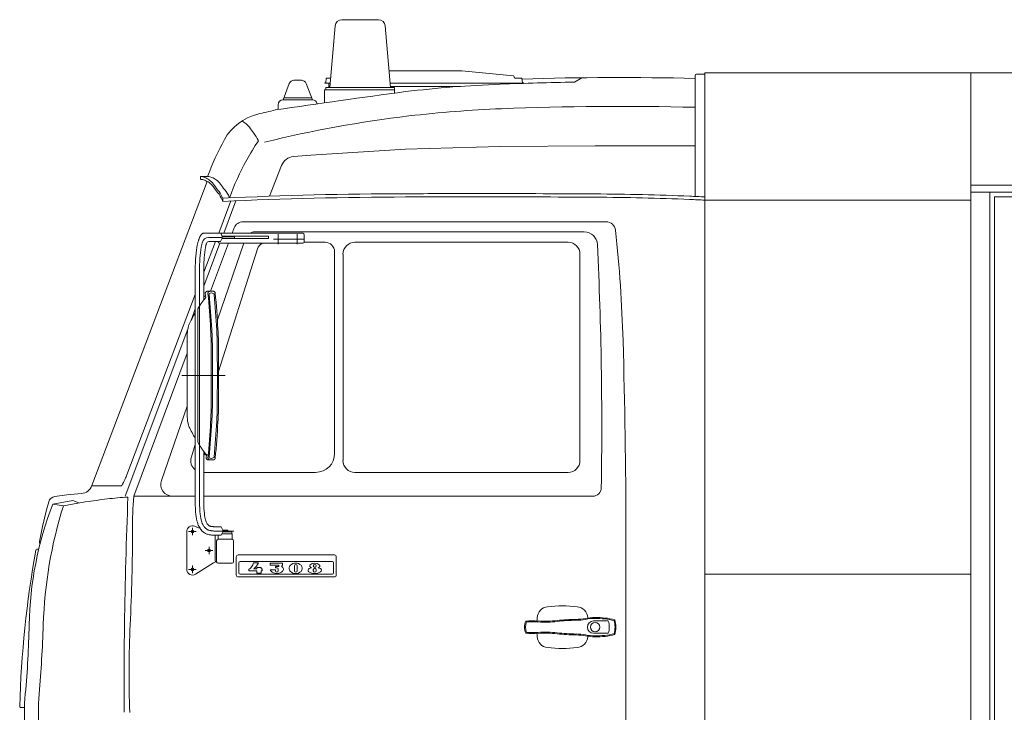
# Model space of a CAD drawing. Header units: metres. Extents: x -167 to 338, y -186 to 508.
# Tile 232 of 256: x 235.8 to 237.87, y -176.42 to -174.96. Entities that reach past the tile are written whole.
import ezdxf

# ---------------------------------------------------------------- set-up
doc = ezdxf.new("R2010")
doc.units = ezdxf.units.M
doc.header["$MEASUREMENT"] = 0

msp = doc.modelspace()

# ---------------------------------------------------------------- linework, layer by layer
at = {"color": 7, "linetype": 'Continuous', "lineweight": 13}
for p, q in [((236.4498, -175.1019), (236.461, -174.9719)), ((236.4752, -174.9589), (236.5137, -174.9589)), ((236.5523, -174.9589), (236.5137, -174.9589)), ((236.5777, -175.1019), (236.5665, -174.9719)), ((236.7285, -175.067), (236.5747, -175.067)), ((236.7285, -175.067), (236.8368, -175.0771)), ((236.8397, -175.082), (236.8368, -175.0771)), ((237.2198, -175.3327), (237.2198, -175.0765)), ((237.2228, -175.0735), (237.2396, -175.0735)), ((237.2406, -176.4691), (237.2406, -175.071)), ((237.6497, -175.071), (237.2406, -175.071)), ((237.6497, -175.071), (237.2406, -175.071)), ((237.2406, -175.0745), (237.2406, -175.3326)), ((238.9109, -175.071), (237.6497, -175.071)), ((237.8015, -175.071), (237.8015, -176.9584)), ((236.3512, -175.128), (236.3644, -175.0933)), ((236.3822, -175.0867), (236.3741, -175.0867)), ((236.3822, -175.0867), (236.3902, -175.0867)), ((236.4132, -175.128), (236.3999, -175.0933)), ((236.439, -175.092), (236.439, -175.0927)), ((236.439, -175.092), (236.4413, -175.092)), ((236.4506, -175.0927), (236.439, -175.0927)), ((236.4422, -175.082), (236.4413, -175.092)), ((236.4422, -175.082), (236.4515, -175.082)), ((236.4478, -175.1019), (236.4478, -175.0927)), ((236.8581, -175.0927), (236.5769, -175.0927)), ((236.7252, -175.0997), (236.5775, -175.0998)), ((236.8549, -175.082), (236.8397, -175.082)), ((236.8549, -175.082), (236.8558, -175.092)), ((236.8581, -175.092), (236.8558, -175.092)), ((236.8581, -175.092), (236.8581, -175.0927)), ((236.9655, -175.0907), (236.9814, -175.0814)), ((236.5859, -175.1072), (236.4383, -175.1072)), ((236.4383, -175.1344), (236.4383, -175.1072)), ((236.5859, -175.1019), (236.4416, -175.1019)), ((236.4416, -175.1019), (236.4416, -175.1072)), ((236.5859, -175.1139), (236.5859, -175.1019)), ((236.3409, -175.1383), (236.3409, -175.1485)), ((236.3822, -175.128), (236.3512, -175.128)), ((236.4115, -175.1238), (236.3531, -175.1238)), ((236.3822, -175.128), (236.4132, -175.128)), ((236.8093, -175.2263), (237.0091, -175.2248)), ((237.0091, -175.2248), (237.2198, -175.2248)), ((236.3736, -175.2478), (236.4099, -175.2448)), ((236.4099, -175.2448), (236.6096, -175.2323)), ((236.6096, -175.2323), (236.8093, -175.2263)), ((236.3228, -175.3314), (236.3481, -175.2667)), ((236.1916, -175.3005), (235.9483, -175.9418)), ((236.1772, -175.2897), (236.1772, -175.2957)), ((236.1772, -175.2897), (236.1922, -175.2897)), ((238.9109, -175.3077), (237.8015, -175.3077)), ((238.9109, -175.3227), (237.8015, -175.3227)), ((237.8414, -176.9584), (237.8414, -175.3227)), ((236.2413, -175.3414), (236.2156, -175.4091)), ((236.2241, -175.3362), (236.2241, -175.3422)), ((236.2261, -175.4096), (236.2518, -175.341)), ((237.2406, -175.3396), (237.8015, -175.3396)), ((237.8514, -176.9584), (237.8514, -175.3327)), ((238.8081, -175.3327), (237.8514, -175.3327)), ((236.267, -175.3852), (237.0323, -175.3852)), ((236.2198, -175.4091), (236.184, -175.4091)), ((236.2232, -175.4161), (236.2198, -175.4091)), ((236.3929, -175.4096), (236.22, -175.4096)), ((236.2483, -175.3982), (236.2441, -175.4096)), ((236.2914, -175.4067), (236.9861, -175.4067)), ((236.341, -175.4112), (236.341, -175.4322)), ((236.3809, -175.4112), (236.3809, -175.4322)), ((236.3959, -175.4126), (236.3959, -175.4276)), ((236.2088, -175.427), (236.1843, -175.4916)), ((236.1843, -175.5212), (236.2182, -175.4305)), ((236.223, -175.4181), (236.1946, -175.4181)), ((236.2195, -175.427), (236.1946, -175.427)), ((236.2362, -175.4305), (236.1983, -175.532)), ((236.2689, -175.4305), (236.2127, -175.5922)), ((236.2142, -175.427), (236.2142, -175.4276)), ((236.3929, -175.4305), (236.2171, -175.4305)), ((236.2228, -175.42), (236.2195, -175.427)), ((236.3205, -175.4206), (236.2226, -175.4206)), ((236.2232, -175.4161), (236.2228, -175.42)), ((236.249, -175.42), (236.2228, -175.42)), ((236.3205, -175.4156), (236.2229, -175.4156)), ((236.249, -175.4161), (236.2232, -175.4161)), ((236.2321, -175.4161), (236.2321, -175.4156)), ((236.2321, -175.4206), (236.2321, -175.42)), ((236.249, -175.4161), (236.249, -175.42)), ((236.3205, -175.4156), (236.3205, -175.4206)), ((236.3959, -175.4217), (236.3308, -175.4217)), ((236.3957, -175.4286), (236.4399, -175.4286)), ((236.5026, -175.4286), (236.9522, -175.4286)), ((236.2153, -175.701), (236.2974, -175.4425)), ((236.4599, -175.874), (236.4599, -175.4486)), ((236.4777, -175.889), (236.4777, -175.4536)), ((236.9772, -175.889), (236.9772, -175.4536)), ((236.1663, -175.477), (236.1663, -175.9829)), ((236.1753, -175.477), (236.1753, -175.9829)), ((236.1843, -175.477), (236.1843, -175.5498)), ((236.2045, -175.532), (236.1912, -175.532)), ((236.1956, -175.5365), (236.1995, -175.535)), ((236.1956, -175.538), (236.1956, -175.5365)), ((236.1995, -175.535), (236.2059, -175.537)), ((236.2059, -175.5385), (236.2059, -175.537)), ((236.1663, -175.539), (236.0221, -175.9191)), ((236.1866, -175.5425), (236.1879, -175.5425)), ((236.1573, -175.5932), (236.1663, -175.5692)), ((236.1573, -175.5932), (236.1663, -175.5692)), ((236.1713, -175.569), (236.1713, -175.8505)), ((236.0183, -175.9643), (236.1504, -175.6116)), ((236.1494, -175.6211), (236.1494, -175.7984)), ((236.1494, -175.6625), (236.0365, -175.9644)), ((236.1377, -175.7098), (236.2293, -175.7098)), ((236.1494, -175.7743), (236.0949, -175.9312)), ((236.1579, -175.8814), (236.1663, -175.855)), ((236.1843, -175.8697), (236.1843, -175.9829)), ((236.1885, -175.877), (236.1898, -175.877)), ((236.1922, -175.877), (236.1935, -175.877)), ((236.2008, -175.8875), (236.1931, -175.8875)), ((236.1956, -175.8815), (236.1956, -175.883)), ((236.1956, -175.883), (236.1995, -175.8845)), ((236.2045, -175.8875), (236.1968, -175.8875)), ((236.1995, -175.8845), (236.2059, -175.8825)), ((236.2059, -175.881), (236.2059, -175.8825)), ((236.1843, -175.914), (236.42, -175.914)), ((236.5026, -175.914), (236.9522, -175.914)), ((235.9481, -175.9424), (236.0107, -175.9424)), ((235.8656, -175.9808), (235.9081, -175.9735)), ((235.8956, -175.9613), (235.8702, -175.9649)), ((235.9261, -175.9586), (235.8956, -175.9613)), ((235.9081, -175.9735), (235.9206, -175.9785)), ((236.0365, -175.9644), (236.1663, -175.9644)), ((236.1843, -175.9644), (237.0041, -175.9644)), ((235.8522, -175.9933), (235.844, -176.0283)), ((235.8573, -175.9761), (235.8522, -175.9933)), ((235.8656, -175.9808), (235.8881, -175.9843)), ((235.844, -176.0283), (235.8376, -176.06)), ((236.1602, -176.0307), (236.1602, -176.0467)), ((236.1766, -176.0326), (236.1648, -176.0277)), ((236.221, -176.0287), (236.2067, -176.0287)), ((236.2244, -176.0357), (236.221, -176.0287)), ((236.2244, -176.0357), (236.224, -176.0397)), ((236.2347, -176.0357), (236.2244, -176.0357)), ((236.2347, -176.0357), (236.2347, -176.0397)), ((237.0741, -176.4492), (237.0741, -176.0358)), ((236.1482, -176.0387), (236.1482, -176.1186)), ((236.1522, -176.0387), (236.1682, -176.0387)), ((236.2207, -176.0467), (236.2064, -176.0467)), ((236.2474, -176.0377), (236.2067, -176.0377)), ((236.2081, -176.0996), (236.2081, -176.0487)), ((236.2142, -176.0467), (236.2142, -176.0552)), ((236.2142, -176.0552), (236.2441, -176.0552)), ((236.224, -176.0397), (236.2207, -176.0467)), ((236.2221, -176.0437), (236.2441, -176.0437)), ((236.224, -176.0397), (236.2431, -176.0397)), ((236.2431, -176.0397), (236.2431, -176.0437)), ((236.2441, -176.0437), (236.2441, -176.0552)), ((235.8321, -176.0761), (235.8361, -176.0761)), ((236.1952, -176.0707), (236.1952, -176.0866)), ((236.2112, -176.0582), (236.2112, -176.1026)), ((236.2471, -176.0582), (236.2471, -176.1026)), ((236.1872, -176.0787), (236.2032, -176.0787)), ((236.2527, -176.0922), (236.2527, -176.1306)), ((236.2567, -176.0882), (236.4594, -176.0882)), ((236.4634, -176.0922), (236.4634, -176.1306)), ((236.1522, -176.1186), (236.1682, -176.1186)), ((236.1602, -176.1106), (236.1602, -176.1266)), ((236.2044, -176.1049), (236.1666, -176.1287)), ((236.2142, -176.1056), (236.2441, -176.1056)), ((236.2582, -176.1046), (236.2582, -176.1261)), ((236.2607, -176.1021), (236.4554, -176.1021)), ((236.2892, -176.1046), (236.2993, -176.1046)), ((236.2897, -176.1176), (236.2962, -176.1176)), ((236.2962, -176.1146), (236.2962, -176.1176)), ((236.2962, -176.1146), (236.3052, -176.1146)), ((236.3052, -176.1146), (236.3052, -176.1176)), ((236.3052, -176.1176), (236.3072, -176.1176)), ((236.3072, -176.1176), (236.3072, -176.1216)), ((236.3241, -176.1054), (236.3241, -176.1094)), ((236.3241, -176.1054), (236.3501, -176.1054)), ((236.3241, -176.1094), (236.3421, -176.1094)), ((236.3351, -176.1124), (236.3351, -176.1154)), ((236.3351, -176.1124), (236.3421, -176.1124)), ((236.3351, -176.1154), (236.3381, -176.1154)), ((236.3411, -176.1184), (236.3411, -176.1214)), ((236.3421, -176.1094), (236.3421, -176.1124)), ((236.3481, -176.1127), (236.3501, -176.1095)), ((236.3501, -176.1054), (236.3501, -176.1095)), ((236.3751, -176.1114), (236.3751, -176.1214)), ((236.381, -176.1114), (236.381, -176.1214)), ((236.4579, -176.1046), (236.4579, -176.1261)), ((236.2567, -176.1346), (236.4594, -176.1346)), ((236.2607, -176.1286), (236.4554, -176.1286)), ((236.2792, -176.1191), (236.2792, -176.1216)), ((236.2792, -176.1216), (236.2962, -176.1216)), ((236.2962, -176.1216), (236.2962, -176.1266)), ((236.2962, -176.1266), (236.3052, -176.1266)), ((236.3052, -176.1216), (236.3052, -176.1266)), ((236.3052, -176.1216), (236.3072, -176.1216)), ((236.3241, -176.1194), (236.3351, -176.1194)), ((236.3351, -176.1194), (236.3351, -176.1214)), ((236.415, -176.1194), (236.415, -176.1214)), ((236.421, -176.1194), (236.421, -176.1214)), ((237.2406, -176.1286), (237.8015, -176.1286)), ((237.0058, -176.2275), (237.0368, -176.2275)), ((237.0058, -176.2535), (237.0368, -176.2535)), ((235.7984, -176.4102), (235.8061, -176.4102))]:
    msp.add_line(p, q, dxfattribs=at)
at = {"color": 7, "linetype": 'Continuous', "lineweight": 13, "flags": 128}
for points in [[(236.1663, -175.477), (236.1664, -175.4737), (236.1665, -175.4708), (236.1666, -175.4682), (236.1667, -175.4659), (236.1668, -175.4637), (236.167, -175.4617), (236.1672, -175.4598), (236.1674, -175.4578), (236.1676, -175.4558), (236.1678, -175.4537), (236.168, -175.4515), (236.1682, -175.4494), (236.1685, -175.4473), (236.1687, -175.4452), (236.169, -175.4432), (236.1692, -175.4413), (236.1695, -175.4395), (236.1698, -175.4378), (236.1701, -175.4362), (236.1703, -175.4347), (236.1706, -175.4333), (236.1709, -175.4319), (236.1713, -175.4306), (236.1716, -175.4293), (236.1719, -175.428), (236.1723, -175.4267), (236.1727, -175.4255), (236.173, -175.4243), (236.1734, -175.4232), (236.1737, -175.4222), (236.1741, -175.4212), (236.1744, -175.4203), (236.1748, -175.4194), (236.1751, -175.4187), (236.1754, -175.418), (236.1757, -175.4174), (236.176, -175.4168), (236.1763, -175.4162), (236.1765, -175.4157), (236.1768, -175.4152), (236.1771, -175.4148), (236.1774, -175.4143), (236.1777, -175.4139), (236.178, -175.4134), (236.1783, -175.413), (236.1787, -175.4126), (236.179, -175.4122), (236.1794, -175.4117), (236.1798, -175.4113), (236.1803, -175.4109), (236.1807, -175.4105), (236.1813, -175.4102), (236.1818, -175.4098), (236.1825, -175.4095), (236.1832, -175.4093), (236.184, -175.4091)], [(236.1663, -175.9829), (236.1666, -175.9904), (236.167, -175.997), (236.1675, -176.0027), (236.1681, -176.0077), (236.1689, -176.0121), (236.1697, -176.0159), (236.1706, -176.0192), (236.1716, -176.0222), (236.1726, -176.025), (236.1737, -176.0275), (236.1749, -176.0298), (236.1762, -176.0319), (236.1774, -176.0338), (236.1788, -176.0355), (236.1801, -176.037), (236.1815, -176.0384), (236.183, -176.0396), (236.1844, -176.0407), (236.1859, -176.0417), (236.1874, -176.0426), (236.1889, -176.0433), (236.1905, -176.044), (236.1921, -176.0445), (236.1937, -176.045), (236.1954, -176.0454), (236.197, -176.0457), (236.1987, -176.046), (236.2004, -176.0462), (236.202, -176.0464), (236.2035, -176.0465), (236.205, -176.0466), (236.2064, -176.0467)]]:
    msp.add_lwpolyline(points, dxfattribs=at)
at = {"color": 7, "linetype": 'Continuous', "lineweight": 13}
for points in [[(236.1753, -175.4772), (236.1754, -175.4739), (236.1755, -175.4711), (236.1756, -175.4686), (236.1757, -175.4664), (236.1758, -175.4644), (236.176, -175.4625), (236.1761, -175.4606), (236.1763, -175.4586), (236.1765, -175.4566), (236.1767, -175.4546), (236.1769, -175.4525), (236.1772, -175.4504), (236.1774, -175.4484), (236.1776, -175.4463), (236.1779, -175.4444), (236.1781, -175.4426), (236.1784, -175.4409), (236.1786, -175.4393), (236.1789, -175.4379), (236.1792, -175.4365), (236.1794, -175.4352), (236.1797, -175.4339), (236.18, -175.4327), (236.1803, -175.4315), (236.1806, -175.4304), (236.1809, -175.4292), (236.181, -175.4289)], [(236.1843, -175.4774), (236.1844, -175.4741), (236.1844, -175.4714), (236.1845, -175.469), (236.1846, -175.4669), (236.1848, -175.465), (236.1849, -175.4632), (236.1851, -175.4614), (236.1852, -175.4595), (236.1854, -175.4576), (236.1856, -175.4555), (236.1859, -175.4535), (236.1861, -175.4514), (236.1863, -175.4494), (236.1866, -175.4475), (236.1868, -175.4456), (236.187, -175.4439), (236.1873, -175.4423), (236.1875, -175.4408), (236.1877, -175.4395), (236.188, -175.4382), (236.1882, -175.437), (236.1885, -175.4359), (236.1887, -175.4349), (236.189, -175.4338), (236.1893, -175.4328), (236.1896, -175.4317), (236.1897, -175.4311)], [(236.1873, -175.5364), (236.1881, -175.5449)], [(236.1848, -175.8752), (236.1843, -175.8745)], [(236.1866, -175.8727), (236.1863, -175.8765)], [(236.1899, -175.8764), (236.1893, -175.8831)], [(236.1753, -175.9826), (236.1756, -175.99), (236.176, -175.9963), (236.1764, -176.0018), (236.177, -176.0064), (236.1777, -176.0104), (236.1784, -176.0138), (236.1792, -176.0167), (236.18, -176.0192), (236.1809, -176.0215), (236.1818, -176.0236), (236.1828, -176.0254), (236.1837, -176.0271), (236.1847, -176.0285), (236.1857, -176.0297), (236.1867, -176.0308), (236.1876, -176.0318), (236.1886, -176.0326), (236.1896, -176.0334), (236.1906, -176.034), (236.1916, -176.0346), (236.1926, -176.0351), (236.1937, -176.0356), (236.1948, -176.036), (236.196, -176.0363), (236.1973, -176.0366), (236.1987, -176.0369), (236.2, -176.0371), (236.2014, -176.0373), (236.2028, -176.0375), (236.2042, -176.0376), (236.2056, -176.0377), (236.2069, -176.0377)], [(236.1843, -175.9822), (236.1845, -175.9895), (236.1849, -175.9956), (236.1854, -176.0008), (236.1859, -176.0051), (236.1865, -176.0087), (236.1871, -176.0116), (236.1878, -176.0141), (236.1885, -176.0162), (236.1892, -176.0181), (236.1899, -176.0197), (236.1907, -176.0211), (236.1913, -176.0222), (236.192, -176.0232), (236.1926, -176.024), (236.1932, -176.0246), (236.1938, -176.0252), (236.1943, -176.0257), (236.1948, -176.0261), (236.1953, -176.0264), (236.1958, -176.0267), (236.1963, -176.0269), (236.1969, -176.0272), (236.1976, -176.0274), (236.1984, -176.0276), (236.1992, -176.0278), (236.2003, -176.028), (236.2014, -176.0282), (236.2025, -176.0284), (236.2037, -176.0285), (236.2049, -176.0286), (236.2067, -176.0287)]]:
    msp.add_lwpolyline(points, dxfattribs=at)
at = {"color": 7, "linetype": 'Continuous', "lineweight": 13, "flags": 128}
for points in [[(236.1873, -175.5364, -0.050834), (236.1873, -175.5354, -0.072669), (236.1875, -175.5347, -0.028623), (236.188, -175.5338, -0.050964), (236.1883, -175.5333, -0.052686), (236.1888, -175.5329, -0.030461), (236.1896, -175.5323, -0.075981), (236.1902, -175.5321, -0.052908), (236.1912, -175.532)], [(236.193, -175.5364, -0.050834), (236.193, -175.5354, -0.072669), (236.1932, -175.5347, -0.028623), (236.1936, -175.5338, -0.050964), (236.194, -175.5333, -0.052686), (236.1944, -175.5329, -0.030461), (236.1953, -175.5323, -0.075981), (236.1959, -175.5321, -0.052908), (236.1968, -175.532)], [(236.193, -175.5364, -0.007418), (236.1986, -175.6118, -0.014007), (236.1998, -175.6519), (236.1999, -175.7098), (236.1998, -175.7676, -0.014007), (236.1986, -175.8077, -0.007418), (236.193, -175.8831)], [(236.2045, -175.532, -0.06238), (236.2056, -175.5321, -0.085763), (236.2063, -175.5325, -0.039958), (236.207, -175.5331, -0.038746), (236.2077, -175.5338, -0.083071), (236.2081, -175.5345, -0.061343), (236.2083, -175.5356)], [(236.2083, -175.5356, -0.007387), (236.2139, -175.6114, -0.013952), (236.2152, -175.6516), (236.2153, -175.7098), (236.2152, -175.7679, -0.013952), (236.2139, -175.8081, -0.007387), (236.2083, -175.8839)], [(236.1956, -175.538, -0.007338), (236.2011, -175.6128, -0.013865), (236.2023, -175.6524), (236.2024, -175.7098), (236.2023, -175.7671, -0.013865), (236.2011, -175.8067, -0.007338), (236.1956, -175.8815)], [(236.2059, -175.5385, -0.007276), (236.2114, -175.6131, -0.013753), (236.2126, -175.6526), (236.2127, -175.7098), (236.2126, -175.7669, -0.013753), (236.2114, -175.8064, -0.007276), (236.2059, -175.881)], [(236.1494, -175.6211, -0.018754), (236.1496, -175.6162, -0.032615), (236.15, -175.6134, -0.00487), (236.1509, -175.6097, -0.004893), (236.1517, -175.6059, -0.032767), (236.1526, -175.6032, -0.018798), (236.1546, -175.5988)], [(236.1546, -175.8207, -0.018798), (236.1526, -175.8163, -0.032767), (236.1517, -175.8136, -0.004893), (236.1509, -175.8098, -0.00487), (236.15, -175.8061, -0.032615), (236.1496, -175.8033, -0.018754), (236.1494, -175.7984)], [(236.1885, -175.877, -0.038022), (236.1877, -175.877, -0.05894), (236.1871, -175.8768, -0.017362), (236.1865, -175.8765, -0.017093), (236.1858, -175.8762, -0.05801), (236.1854, -175.8758, -0.037716), (236.1848, -175.8752)], [(236.1922, -175.877, -0.038022), (236.1914, -175.877, -0.05894), (236.1908, -175.8768, -0.017362), (236.1902, -175.8765, -0.017093), (236.1895, -175.8762, -0.05801), (236.1891, -175.8758, -0.037716), (236.1885, -175.8752)], [(236.1931, -175.8875, -0.052908), (236.1922, -175.8874, -0.075981), (236.1916, -175.8872, -0.030461), (236.1907, -175.8866, -0.052686), (236.1903, -175.8862, -0.050964), (236.1899, -175.8857, -0.028623), (236.1895, -175.8848, -0.072669), (236.1893, -175.8841, -0.050834), (236.1893, -175.8831)], [(236.1968, -175.8875, -0.052908), (236.1959, -175.8874, -0.075981), (236.1953, -175.8872, -0.030461), (236.1944, -175.8866, -0.052686), (236.194, -175.8862, -0.050964), (236.1936, -175.8857, -0.028623), (236.1932, -175.8848, -0.072669), (236.193, -175.8841, -0.050834), (236.193, -175.8831)], [(236.2083, -175.8839, -0.061343), (236.2081, -175.885, -0.083071), (236.2077, -175.8857, -0.038746), (236.207, -175.8864, -0.039958), (236.2063, -175.887, -0.085763), (236.2056, -175.8874, -0.06238), (236.2045, -175.8875)]]:
    msp.add_lwpolyline(points, format="xyb", dxfattribs=at)
at = {"color": 7, "linetype": 'Continuous', "lineweight": 13}
for points in [[(236.1713, -175.569), (236.1759, -175.5616, -0.016649), (236.1801, -175.5554, -0.008477), (236.1881, -175.5449)], [(236.1843, -175.5431, -0.006322), (236.1845, -175.543, -0.017362), (236.1852, -175.5427, -0.05894), (236.1857, -175.5425, -0.038022), (236.1866, -175.5425)], [(236.1546, -175.5988, -0.008885), (236.1609, -175.5863, -0.016575), (236.1646, -175.5798), (236.1663, -175.577)], [(236.1663, -175.8425), (236.1646, -175.8397, -0.016575), (236.1609, -175.8332, -0.008885), (236.1546, -175.8207)], [(236.1885, -175.8752, -0.008905), (236.1801, -175.8641, -0.016649), (236.1759, -175.8579), (236.1713, -175.8505)]]:
    msp.add_lwpolyline(points, format="xyb", dxfattribs=at)
for centre, radius in [((236.1602, -176.0387), 0.003), ((236.1952, -176.0787), 0.003), ((236.1602, -176.1186), 0.003), ((236.418, -176.1114), 0.003), ((237.0091, -176.2405), 0.00999)]:
    msp.add_circle(centre, radius, dxfattribs=at)
for centre, radius, start, end in [((236.4752, -174.9732), 0.0143, 90, 175.0764), ((236.5523, -174.9732), 0.0143, 4.9236, 90), ((237.061, -181.4752), 6.3943, 88.57682, 91.84503), ((237.2228, -175.0765), 0.003, 90, 180), ((237.2396, -175.0745), 0.000999, 0, 90), ((236.3741, -175.097), 0.0103, 90, 159.075), ((236.3902, -175.097), 0.0103, 20.925, 90), ((236.9099, -177.6488), 2.5558, 92.2557, 96.7498), ((237.061, -181.4843), 6.3943, 90.85569, 92.25575), ((239.6834, -197.8913), 22.9871, 97.68477, 98.37586), ((236.3512, -175.1383), 0.0103, 90, 180), ((236.4132, -175.1383), 0.0103, 9.8236, 90), ((237.061, -181.4752), 6.3334, 88.56333, 92.25575), ((236.3243, -175.2658), 0.1107, 103.8651, 150.8105), ((236.9096, -177.6368), 2.5529, 103.0072, 103.8651), ((236.9096, -177.6368), 2.492, 96.7498, 103.8651), ((236.9099, -177.6397), 2.4949, 92.2557, 96.7498), ((236.2503, -175.204), 0.0342, 52.3883, 65.9078), ((236.2403, -175.217), 0.0506, 37.9111, 52.3883), ((235.9022, -175.4803), 0.4791, 36.1164, 37.9111), ((236.1959, -175.266), 0.1156, 27.097, 36.1164), ((236.6809, -175.465), 0.5191, 150.8105, 160.2705), ((236.6792, -175.4775), 0.4618, 145.3378, 151.1679), ((236.2896, -175.218), 0.0103, 18.2931, 27.097), ((236.7692, -175.527), 0.5645, 151.1679, 160.0791), ((236.376, -175.2776), 0.03, 94.6774, 158.6294), ((236.1772, -175.3112), 0.0214, 65.0689, 90), ((236.1772, -175.3172), 0.0214, 65.0689, 90), ((236.155, -175.3589), 0.0741, 57.0758, 65.0689), ((236.155, -175.3649), 0.0741, 57.0758, 65.0689), ((236.1922, -175.3112), 0.0214, 65.0689, 90), ((236.1785, -175.3226), 0.0308, 33.2237, 57.0758), ((236.1785, -175.3286), 0.0308, 33.2237, 57.0758), ((236.17, -175.3589), 0.0741, 57.0758, 65.0689), ((236.2993, -175.2435), 0.1135, 213.2237, 220.8038), ((236.1935, -175.3226), 0.0308, 33.2237, 57.0758), ((236.3142, -175.2435), 0.1135, 213.2237, 220.8038), ((236.2993, -175.2495), 0.1135, 213.2237, 220.8038), ((236.1703, -175.3549), 0.0569, 22.4095, 40.8038), ((236.1703, -175.3608), 0.0569, 22.4095, 40.8038), ((236.6349, -184.4288), 9.1028, 90.15907, 92.58645), ((236.1853, -175.3549), 0.0569, 22.4095, 40.8038), ((236.797, -242.8261), 67.5003, 90.031918, 90.159068), ((236.7789, -210.4199), 35.0941, 89.62431, 90.03192), ((236.9709, -181.1391), 5.8127, 87.65465, 89.62431), ((236.3697, -175.2726), 0.1589, 202.4095, 203.5833), ((236.3697, -175.2786), 0.1589, 202.4095, 203.5833), ((236.6349, -184.4288), 9.0959, 90.15907, 92.58645), ((236.3847, -175.2726), 0.1589, 202.4095, 202.9806), ((236.797, -242.8261), 67.4935, 90.031918, 90.159068), ((236.7789, -210.4199), 35.0872, 89.62431, 90.03192), ((236.9709, -181.1391), 5.8058, 87.65465, 89.62431), ((236.9815, -180.8808), 5.5473, 87.3228, 87.6547), ((238.9852, -133.9209), 41.4485, 267.54367, 267.5877), ((236.267, -175.4052), 0.02, 90, 159.4873), ((237.0323, -175.4052), 0.02, 6.0603, 90), ((236.2914, -175.4266), 0.02, 90, 121.3901), ((236.3929, -175.4126), 0.003, 0, 90), ((236.9861, -175.4346), 0.028, 2.7445, 90), ((233.983, -175.7289), 3.0865, 1.7186, 6.0603), ((236.1946, -175.432), 0.014, 90, 169.5843), ((236.1946, -175.432), 0.00499, 90, 169.5843), ((236.2171, -175.4276), 0.003, 180, 270), ((236.3165, -175.4486), 0.02, 115.3592, 162.3645), ((236.3929, -175.4276), 0.003, 270, 0), ((236.4399, -175.4486), 0.02, 0, 90), ((236.5026, -175.4536), 0.025, 90, 180), ((236.9522, -175.4536), 0.025, 0, 90), ((229.0269, -175.8162), 7.9963, 359.06452, 2.74446), ((223.7538, -176.0358), 13.3202, 0.00014, 1.7186), ((236.1817, -175.889), 0.025, 162.3645, 231.897), ((236.42, -175.874), 0.0399, 270, 0), ((236.5026, -175.889), 0.025, 180, 270), ((236.9522, -175.889), 0.025, 270, 0), ((235.8536, -175.8534), 0.1807, 330.6432, 335.6474), ((235.6091, -175.7428), 0.449, 335.6474, 336.8873), ((236.1185, -175.9394), 0.025, 160.8449, 270), ((235.9239, -175.9326), 0.0262, 274.8991, 339.2375), ((236.0104, -175.9416), 0.00081, 249.2237, 330.6432), ((237.0041, -175.9464), 0.018, 270, 359.0645), ((235.8724, -175.9805), 0.0158, 98.1301, 163.6983), ((236.1469, -177.3527), 1.3927, 96.865, 100.7111), ((236.0681, -176.6983), 0.7335, 93.4304, 96.865), ((246.0231, -176.3732), 10.0071, 177.66847, 179.21141), ((236.9044, -176.0335), 0.8707, 175.4457, 180.1491), ((236.5619, -176.2488), 0.746, 158.9464, 178.9744), ((236.789, -176.2657), 0.9438, 162.6533, 178.1636), ((232.242, -176.0457), 3.7917, 357.1299, 0.1491), ((236.1602, -176.0387), 0.012, 67.3516, 180), ((236.2111, -176.0487), 0.003, 138.3593, 180), ((236.2142, -176.0582), 0.003, 90, 180), ((236.2441, -176.0582), 0.003, 0, 90), ((235.8321, -176.0785), 0.0024, 90, 170.0156), ((235.8423, -176.0609), 0.00479, 168.6901, 225.7167), ((238.0947, -176.4768), 2.2997, 170.0156, 178.2805), ((236.2567, -176.0922), 0.00399, 90, 180), ((236.4594, -176.0922), 0.00399, 0, 90), ((236.1602, -176.1186), 0.012, 180, 302.1923), ((236.2124, -176.1176), 0.015, 94.8462, 122.1923), ((236.2111, -176.0996), 0.003, 180, 270), ((236.2142, -176.1026), 0.003, 180, 270), ((236.2441, -176.1026), 0.003, 270, 0), ((236.2607, -176.1046), 0.0025, 90, 180), ((236.265, -176.0986), 0.025, 304.7697, 345.996), ((236.2713, -176.094), 0.03, 307.9391, 339.1862), ((236.3381, -176.1184), 0.003, 0, 90), ((236.3461, -176.1184), 0.00599, 308.5182, 70.1989), ((236.3732, -176.1164), 0.00899, 134.4153, 225.5847), ((236.3781, -176.1214), 0.016, 45.5847, 134.4153), ((236.3781, -176.1114), 0.003, 0, 180), ((236.3829, -176.1164), 0.00899, 314.4153, 45.5847), ((236.408, -176.1203), 0.00399, 118.9282, 236.251), ((236.4119, -176.1273), 0.012, 94.1562, 118.9282), ((236.4103, -176.1112), 0.003, 130.2282, 200.836), ((236.4121, -176.1105), 0.00499, 200.836, 257.0653), ((236.418, -176.1204), 0.015, 49.7718, 130.2282), ((236.418, -176.1194), 0.003, 0, 180), ((236.4239, -176.1105), 0.00499, 282.9347, 339.164), ((236.4241, -176.1273), 0.012, 61.0718, 85.8438), ((236.4257, -176.1112), 0.003, 339.164, 49.7718), ((236.428, -176.1203), 0.00399, 303.749, 61.0718), ((236.4554, -176.1046), 0.0025, 0, 90), ((236.2567, -176.1306), 0.00399, 180, 270), ((236.2607, -176.1261), 0.0025, 180, 270), ((236.3351, -176.1146), 0.012, 203.5057, 235.4541), ((236.3381, -176.1094), 0.018, 237.0112, 312.5976), ((236.3381, -176.1214), 0.003, 180, 0), ((236.3781, -176.1114), 0.016, 225.5847, 314.4153), ((236.3781, -176.1214), 0.003, 180, 0), ((236.418, -176.1054), 0.022, 236.251, 303.749), ((236.418, -176.1214), 0.003, 180, 0), ((236.4554, -176.1261), 0.0025, 270, 0), ((236.4594, -176.1306), 0.00399, 270, 0), ((236.9119, -176.2222), 0.025, 96.5291, 176.4281), ((236.9402, -176.4702), 0.2746, 83.4709, 96.5291), ((236.9686, -176.2222), 0.025, 3.5719, 83.4709), ((237.2059, -176.2405), 0.3196, 176.4281, 177.6435), ((236.9679, -176.1124), 0.1117, 270.6451, 280.7761), ((237.0104, -176.3357), 0.1157, 90.6451, 100.7761), ((237.0104, -176.3357), 0.1137, 90.6451, 100.7761), ((236.6746, -176.2405), 0.3196, 3.4529, 3.5719), ((237.011, -176.3855), 0.1654, 76.1203, 90.6451), ((237.011, -176.3855), 0.1634, 76.5174, 90.6451), ((233.8956, -176.2011), 1.9206, 354.6283, 358.9744), ((233.2321, -176.1516), 2.6149, 354.959, 358.1636), ((245.53, -176.3664), 9.5139, 179.21141, 180.32403), ((238.0336, -176.336), 2.0071, 177.1299, 182.4056), ((236.8936, -176.2405), 0.0332, 157.1504, 202.8496), ((236.8936, -176.2405), 0.0312, 159.3903, 200.6097), ((236.8768, -176.4256), 0.1984, 86.3566, 94.0086), ((236.8768, -176.4256), 0.1964, 86.3566, 93.6434), ((236.9037, -176.0041), 0.2258, 266.3566, 276.5076), ((236.9037, -176.0041), 0.2238, 266.3566, 276.5076), ((236.9736, -176.6173), 0.3933, 90.6451, 96.5076), ((236.9736, -176.6173), 0.3913, 90.6451, 96.5076), ((236.9679, -176.1124), 0.1137, 270.6451, 280.7761), ((237.0058, -176.2405), 0.013, 90, 270), ((237.0012, -176.2405), 0.0379, 339.9948, 20.0052), ((237.0012, -176.2405), 0.0499, 343.7398, 16.2602), ((237.0012, -176.2405), 0.0519, 342.4576, 17.5424), ((236.8768, -176.0555), 0.1984, 265.9914, 273.6434), ((236.8768, -176.0555), 0.1964, 266.3566, 273.6434), ((237.2059, -176.2405), 0.3196, 182.3565, 183.5719), ((236.9119, -176.2589), 0.025, 183.5719, 263.4709), ((236.9037, -176.4769), 0.2258, 83.4924, 93.6434), ((236.9037, -176.4769), 0.2238, 83.4924, 93.6434), ((236.9736, -175.8637), 0.3933, 263.4924, 269.3549), ((236.9736, -175.8637), 0.3913, 263.4924, 269.3549), ((236.9679, -176.3686), 0.1137, 79.2239, 89.3549), ((236.9679, -176.3686), 0.1117, 79.2239, 89.3549), ((236.9686, -176.2589), 0.025, 276.5291, 356.4281), ((237.0104, -176.1453), 0.1157, 259.2239, 269.3549), ((237.0104, -176.1453), 0.1137, 259.2239, 269.3549), ((236.6746, -176.2405), 0.3196, 356.4281, 356.5471), ((237.011, -176.0956), 0.1634, 269.3549, 283.4826), ((237.011, -176.0956), 0.1654, 269.3549, 283.8797), ((236.9402, -176.0108), 0.2746, 263.4709, 276.5291), ((236.2348, -176.421), 0.4289, 174.6283, 185.7106), ((236.2348, -176.4165), 0.3994, 174.959, 186.501), ((235.7984, -176.4078), 0.0024, 178.2805, 270)]:
    msp.add_arc(centre, radius, start, end, dxfattribs=at)

doc.saveas('drawing.dxf')
